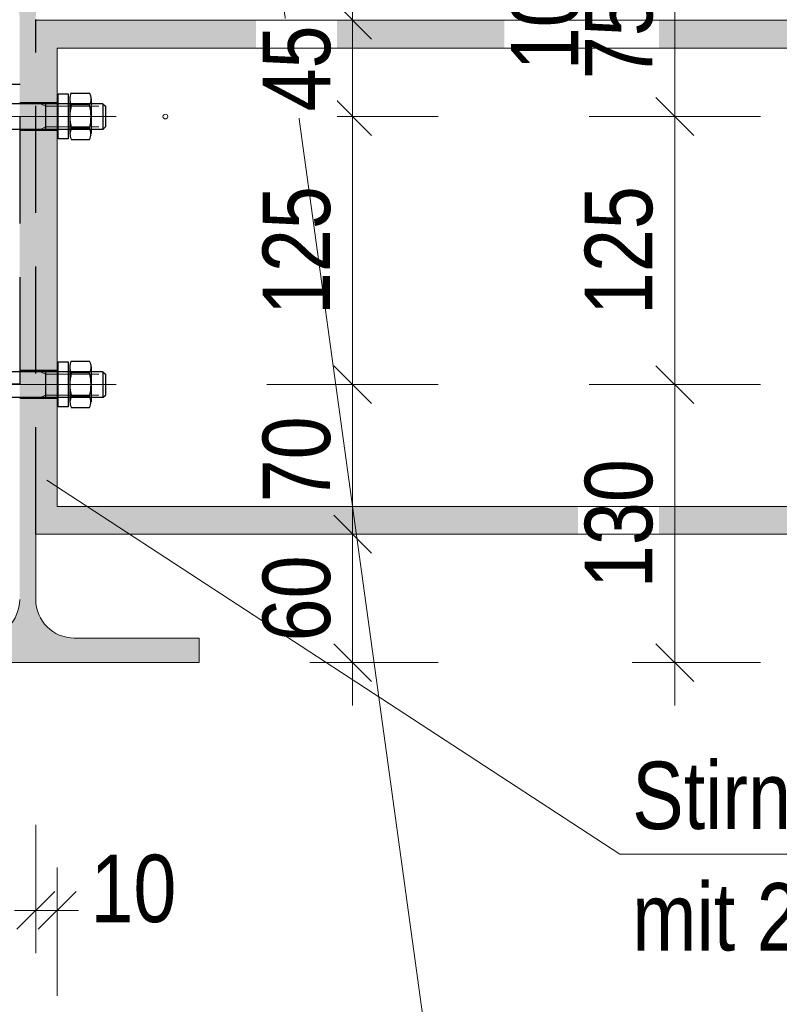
# Model space of a CAD drawing. Header units: millimetres. Extents: x 0 to 91, y -53.4 to 42.
# Tile 79 of 180: x 69.3 to 71.1, y -40.7 to -38.4. Entities that reach past the tile are written whole.
import ezdxf

# ---------------------------------------------------------------- set-up
doc = ezdxf.new("R2010")
doc.units = ezdxf.units.MM
for name, pattern in [('DASHDOT', [1, 0.5, -0.25, 0, -0.25]), ('HIDDEN', [0.375, 0.25, -0.125]), ('HIDDENX2', [0.75, 0.5, -0.25])]:
    doc.linetypes.add(name, pattern=pattern)
doc.layers.add('Achsen', color=7, linetype='Continuous', lineweight=20)
doc.layers.add('Schraffuren', color=7, linetype='Continuous', lineweight=20)
doc.styles.add('Arial Narrow', font='ARIALN.TTF')
doc.dimstyles.new('Arch_Strakon_dimstyle', dxfattribs={"dimtxt": 1, "dimasz": 1, "dimexe": 1.25, "dimexo": 0.0625, "dimgap": 1, "dimtad": 0, "dimdec": 5, "dimzin": 12, "dimdsep": 46, "dimtxsty": 'Arial Narrow', "dimblk": 'Arrowhead_Tick', "dimsah": 1, "dimcen": 0, "dimse1": 1, "dimse2": 1, "dimclrd": 6, "dimclrt": 2, "dimazin": 0, "dimtfac": 1, "dimtdec": 4, "dimtmove": 0, "dimatfit": 3, "dimldrblk": 'NONE', "dimfxl": 1, "dimtvp": 1, "dimtolj": 1, "dimtzin": 0, "dimlwd": 13, "dimarcsym": 2})

# ---------------------------------------------------------------- blocks, each defined once
blk = doc.blocks.new('Arrowhead_Tick')
at = {"color": 0, "linetype": 'Continuous', "lineweight": -2}
for p, q in [((0, 20), (0, -10)), ((-1, 0), (0, 0)), ((10, 0), (0, 0))]:
    blk.add_line(p, q, dxfattribs=at)
at = {"color": 2, "linetype": 'Continuous', "lineweight": 35}
blk.add_line((4.42, 4.42), (-4.42, -4.42), dxfattribs=at)
blk = doc.blocks.new('*D435')
at = {"layer": 'Achsen', "color": 6, "linetype": 'Continuous', "lineweight": 13}
blk.add_line((70.1057, -39.5525), (70.1057, -39.2233), dxfattribs=at)
at = {"layer": 'Defpoints', "color": 0}
for p in [(69.4159, -39.2133), (70.1057, -39.2133), (73.0055, -39.5625)]:
    blk.add_point(p, dxfattribs=at)
at = {"layer": 'Achsen', "color": 6, "lineweight": 13, "xscale": 0.01, "yscale": 0.01, "zscale": 0.01}
for p, rotation in [((70.1057, -39.2133), 90), ((70.1057, -39.5625), 270)]:
    blk.add_blockref('Arrowhead_Tick', p, dxfattribs=dict(at, rotation=rotation))
at = {"layer": 'Achsen', "color": 2, "lineweight": 35, "insert": (69.9753, -39.3879), "char_height": 0.1575, "attachment_point": 5, "rotation": 90, "style": 'Arial Narrow'}
blk.add_mtext('\\A1;70', dxfattribs=at)
blk = doc.blocks.new('_None')
blk = doc.blocks.new('*D436')
at = {"layer": 'Achsen', "color": 6, "linetype": 'Continuous', "lineweight": 13}
blk.add_line((70.1057, -39.2033), (70.1057, -38.5975), dxfattribs=at)
at = {"layer": 'Defpoints', "color": 0}
for p in [(69.4159, -38.5875), (70.1057, -38.5875), (69.4159, -39.2133)]:
    blk.add_point(p, dxfattribs=at)
at = {"layer": 'Achsen', "color": 6, "lineweight": 13, "xscale": 0.01, "yscale": 0.01, "zscale": 0.01}
for p, rotation in [((70.1057, -38.5875), 90.00000000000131), ((70.1057, -39.2133), 270.0000000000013)]:
    blk.add_blockref('Arrowhead_Tick', p, dxfattribs=dict(at, rotation=rotation))
at = {"layer": 'Achsen', "color": 2, "lineweight": 35, "insert": (69.9753, -38.9004), "char_height": 0.1575, "attachment_point": 5, "rotation": 90, "style": 'Arial Narrow'}
blk.add_mtext('\\A1;125', dxfattribs=at)
blk = doc.blocks.new('*D437')
at = {"layer": 'Achsen', "color": 6, "linetype": 'Continuous', "lineweight": 13}
blk.add_line((70.1057, -38.5775), (70.1057, -38.3725), dxfattribs=at)
at = {"layer": 'Defpoints', "color": 0}
for p in [(70.1057, -38.3625), (73.0055, -38.3625), (69.4159, -38.5875)]:
    blk.add_point(p, dxfattribs=at)
at = {"layer": 'Achsen', "color": 6, "lineweight": 13, "xscale": 0.01, "yscale": 0.01, "zscale": 0.01}
for p, rotation in [((70.1057, -38.3625), 89.99999999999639), ((70.1057, -38.5875), 269.9999999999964)]:
    blk.add_blockref('Arrowhead_Tick', p, dxfattribs=dict(at, rotation=rotation))
at = {"layer": 'Achsen', "color": 2, "lineweight": 35, "insert": (69.9757, -38.475), "char_height": 0.1575, "attachment_point": 5, "rotation": 90, "style": 'Arial Narrow', "bg_fill": 3, "box_fill_scale": 1.1, "bg_fill_color": 256, "bg_fill_true_color": 13158600, "bg_fill_transparency": 0}
blk.add_mtext('\\A1;45', dxfattribs=at)
blk = doc.blocks.new('*D450')
at = {"layer": 'Achsen', "color": 6, "linetype": 'Continuous', "lineweight": 13}
blk.add_line((69.1894, -37.6408), (69.3194, -37.6408), dxfattribs=at)
at = {"layer": 'Defpoints', "color": 0}
for p in [(69.3294, -37.6408), (69.1794, -39.095), (69.3294, -39.2125)]:
    blk.add_point(p, dxfattribs=at)
at = {"layer": 'Achsen', "color": 6, "lineweight": 13, "xscale": 0.01, "yscale": 0.01, "zscale": 0.01}
for p, rotation in [((69.3294, -37.6408), 2.714073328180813e-12), ((69.1794, -37.6408), 180.0000000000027)]:
    blk.add_blockref('Arrowhead_Tick', p, dxfattribs=dict(at, rotation=rotation))
at = {"layer": 'Achsen', "color": 2, "lineweight": 35, "insert": (69.5074, -37.5908), "char_height": 0.1575, "attachment_point": 5, "style": 'Arial Narrow'}
blk.add_mtext('\\A1;30', dxfattribs=at)
blk = doc.blocks.new('*D452')
at = {"layer": 'Achsen', "color": 6, "linetype": 'Continuous', "lineweight": 13}
for p, q in [((69.3559, -40.4408), (69.3459, -40.4408)), ((69.3659, -40.4408), (69.4159, -40.4408)), ((69.4259, -40.4408), (69.4359, -40.4408))]:
    blk.add_line(p, q, dxfattribs=at)
at = {"layer": 'Defpoints', "color": 0}
for p in [(69.4159, -39.4975), (69.3659, -39.5625), (69.4159, -40.4408)]:
    blk.add_point(p, dxfattribs=at)
at = {"layer": 'Achsen', "color": 6, "lineweight": 13, "xscale": 0.01, "yscale": 0.01, "zscale": 0.01}
blk.add_blockref('Arrowhead_Tick', (69.3659, -40.4408), dxfattribs=at)
at = {"layer": 'Achsen', "color": 6, "lineweight": 13, "xscale": 0.01, "yscale": 0.01, "zscale": 0.01, "rotation": 180}
blk.add_blockref('Arrowhead_Tick', (69.4159, -40.4408), dxfattribs=at)
at = {"layer": 'Achsen', "color": 2, "lineweight": 35, "insert": (69.5939, -40.3908), "char_height": 0.1575, "attachment_point": 5, "style": 'Arial Narrow'}
blk.add_mtext('\\A1;10', dxfattribs=at)
blk = doc.blocks.new('*D453')
at = {"layer": 'Achsen', "color": 6, "linetype": 'Continuous', "lineweight": 13}
blk.add_line((70.1057, -39.8525), (70.1057, -39.5725), dxfattribs=at)
at = {"layer": 'Defpoints', "color": 0}
for p in [(69.4159, -39.5625), (70.1057, -39.5625), (69.7471, -39.8625)]:
    blk.add_point(p, dxfattribs=at)
at = {"layer": 'Achsen', "color": 6, "lineweight": 13, "xscale": 0.01, "yscale": 0.01, "zscale": 0.01}
for p, rotation in [((70.1057, -39.5625), 90), ((70.1057, -39.8625), 270)]:
    blk.add_blockref('Arrowhead_Tick', p, dxfattribs=dict(at, rotation=rotation))
at = {"layer": 'Achsen', "color": 2, "lineweight": 35, "insert": (69.9753, -39.7125), "char_height": 0.1575, "attachment_point": 5, "rotation": 90, "style": 'Arial Narrow'}
blk.add_mtext('\\A1;60', dxfattribs=at)
blk = doc.blocks.new('*D454')
at = {"layer": 'Achsen', "color": 6, "linetype": 'Continuous', "lineweight": 13}
blk.add_line((70.8579, -39.8525), (70.8579, -39.2233), dxfattribs=at)
at = {"layer": 'Defpoints', "color": 0}
for p in [(69.5951, -39.2133), (70.8579, -39.2133), (69.7471, -39.8625)]:
    blk.add_point(p, dxfattribs=at)
at = {"layer": 'Achsen', "color": 6, "lineweight": 13, "xscale": 0.01, "yscale": 0.01, "zscale": 0.01}
for p, rotation in [((70.8579, -39.2133), 90), ((70.8579, -39.8625), 270)]:
    blk.add_blockref('Arrowhead_Tick', p, dxfattribs=dict(at, rotation=rotation))
at = {"layer": 'Achsen', "color": 2, "lineweight": 35, "insert": (70.7275, -39.5379), "char_height": 0.1575, "attachment_point": 5, "rotation": 90, "style": 'Arial Narrow', "bg_fill": 3, "box_fill_scale": 1.1, "bg_fill_color": 256, "bg_fill_true_color": 13158600, "bg_fill_transparency": 0}
blk.add_mtext('\\A1;130', dxfattribs=at)
blk = doc.blocks.new('*D455')
at = {"layer": 'Achsen', "color": 6, "linetype": 'Continuous', "lineweight": 13}
blk.add_line((70.8579, -39.2033), (70.8579, -38.5975), dxfattribs=at)
at = {"layer": 'Defpoints', "color": 0}
for p in [(69.6685, -38.5875), (70.8579, -38.5875), (69.5951, -39.2133)]:
    blk.add_point(p, dxfattribs=at)
at = {"layer": 'Achsen', "color": 6, "lineweight": 13, "xscale": 0.01, "yscale": 0.01, "zscale": 0.01}
for p, rotation in [((70.8579, -38.5875), 90), ((70.8579, -39.2133), 270)]:
    blk.add_blockref('Arrowhead_Tick', p, dxfattribs=dict(at, rotation=rotation))
at = {"layer": 'Achsen', "color": 2, "lineweight": 35, "insert": (70.7275, -38.9004), "char_height": 0.1575, "attachment_point": 5, "rotation": 90, "style": 'Arial Narrow'}
blk.add_mtext('\\A1;125', dxfattribs=at)
blk = doc.blocks.new('*D456')
at = {"layer": 'Achsen', "color": 6, "linetype": 'Continuous', "lineweight": 13}
blk.add_line((70.8579, -38.5775), (70.8579, -38.2225), dxfattribs=at)
at = {"layer": 'Defpoints', "color": 0}
for p in [(69.7471, -38.2125), (70.8579, -38.2125), (69.6685, -38.5875)]:
    blk.add_point(p, dxfattribs=at)
at = {"layer": 'Achsen', "color": 6, "lineweight": 13, "xscale": 0.01, "yscale": 0.01, "zscale": 0.01}
for p, rotation in [((70.8579, -38.2125), 90), ((70.8579, -38.5875), 270)]:
    blk.add_blockref('Arrowhead_Tick', p, dxfattribs=dict(at, rotation=rotation))
at = {"layer": 'Achsen', "color": 2, "lineweight": 35, "insert": (70.7278, -38.4), "char_height": 0.1575, "attachment_point": 5, "rotation": 90, "style": 'Arial Narrow', "bg_fill": 3, "box_fill_scale": 1.1, "bg_fill_color": 256, "bg_fill_true_color": 13158600, "bg_fill_transparency": 0}
blk.add_mtext('\\A1;75', dxfattribs=at)
blk = doc.blocks.new('*D462')
at = {"color": 6, "linetype": 'Continuous', "lineweight": 13}
for p, q in [((70.3509, -38.2025), (70.3509, -38.1925)), ((70.3509, -38.2625), (70.3509, -38.2125)), ((70.3509, -38.2725), (70.3509, -38.2825))]:
    blk.add_line(p, q, dxfattribs=at)
at = {"layer": 'Defpoints', "color": 0}
for p in [(69.9471, -38.2125), (70.3509, -38.2125), (69.9471, -38.2625)]:
    blk.add_point(p, dxfattribs=at)
at = {"color": 6, "lineweight": 13, "xscale": 0.01, "yscale": 0.01, "zscale": 0.01}
for p, rotation in [((70.3509, -38.2625), 90), ((70.3509, -38.2125), 270)]:
    blk.add_blockref('Arrowhead_Tick', p, dxfattribs=dict(at, rotation=rotation))
at = {"color": 2, "lineweight": 35, "insert": (70.5553, -38.3792), "char_height": 0.1575, "attachment_point": 5, "rotation": 90, "style": 'Arial Narrow', "bg_fill": 3, "box_fill_scale": 1.1, "bg_fill_color": 256, "bg_fill_true_color": 13158600, "bg_fill_transparency": 0}
blk.add_mtext('\\A1;10', dxfattribs=at)

msp = doc.modelspace()

# ---------------------------------------------------------------- hatches: boundary and pattern name
at = {"layer": 'Schraffuren', "lineweight": 25, "true_color": 0x4682b4}
for points in [[(69.7471407, -38.2700252), (69.7471407, -38.2125252), (68.9471407, -38.2125252), (68.9471407, -38.2700252), (69.2383907, -38.2700252), (69.2399442, -38.2700386), (69.2414972, -38.2700788), (69.2430492, -38.2701458), (69.2445999, -38.2702396), (69.2461487, -38.2703602), (69.2476953, -38.2705075), (69.249239, -38.2706814), (69.2507795, -38.270882), (69.2523163, -38.2711091), (69.253849, -38.2713627), (69.2553771, -38.2716427), (69.2569001, -38.2719491), (69.2584176, -38.2722817), (69.2599291, -38.2726404), (69.2614342, -38.2730252), (69.2629325, -38.2734359), (69.2644234, -38.2738724), (69.2659066, -38.2743346), (69.2673815, -38.2748223), (69.2688479, -38.2753354), (69.2703051, -38.2758737), (69.2717529, -38.2764371), (69.2731907, -38.2770254), (69.2746182, -38.2776385), (69.2760348, -38.2782761), (69.2774402, -38.278938), (69.278834, -38.2796241), (69.2802158, -38.2803342), (69.2815851, -38.281068), (69.2829415, -38.2818253), (69.2842846, -38.2826059), (69.2856141, -38.2834096), (69.2869295, -38.2842361), (69.2882304, -38.2850852), (69.2895165, -38.2859567), (69.2907874, -38.2868502), (69.2920426, -38.2877655), (69.2932819, -38.2887023), (69.2945048, -38.2896604), (69.295711, -38.2906394), (69.2969001, -38.2916391), (69.2980717, -38.2926592), (69.2992256, -38.2936994), (69.3003614, -38.2947593), (69.3014787, -38.2958387), (69.3025772, -38.2969372), (69.3036566, -38.2980545), (69.3047165, -38.2991903), (69.3057567, -38.3003442), (69.3067768, -38.3015158), (69.3077765, -38.3027049), (69.3087555, -38.3039111), (69.3097136, -38.305134), (69.3106504, -38.3063733), (69.3115657, -38.3076285), (69.3124592, -38.3088994), (69.3133307, -38.3101855), (69.3141798, -38.3114864), (69.3150063, -38.3128018), (69.31581, -38.3141313), (69.3165906, -38.3154744), (69.3173479, -38.3168308), (69.3180817, -38.3182001), (69.3187918, -38.3195819), (69.3194779, -38.3209757), (69.3201398, -38.3223811), (69.3207774, -38.3237978), (69.3213905, -38.3252252), (69.3219788, -38.326663), (69.3225422, -38.3281108), (69.3230805, -38.329568), (69.3235936, -38.3310344), (69.3240813, -38.3325093), (69.3245435, -38.3339925), (69.32498, -38.3354834), (69.3253907, -38.3369817), (69.3257755, -38.3384868), (69.3261342, -38.3399983), (69.3264668, -38.3415158), (69.3267732, -38.3430388), (69.3270532, -38.3445669), (69.3273068, -38.3460996), (69.3275339, -38.3476364), (69.3277345, -38.3491769), (69.3279084, -38.3507206), (69.3280557, -38.3522672), (69.3281763, -38.353816), (69.3282701, -38.3553667), (69.3283371, -38.3569188), (69.3283773, -38.3584717), (69.3283907, -38.3600252), (69.3283907, -39.7150252), (69.328377, -39.7165959), (69.3283359, -39.7181662), (69.3282674, -39.7197354), (69.3281715, -39.7213033), (69.3280482, -39.7228692), (69.3278977, -39.7244328), (69.3277199, -39.7259934), (69.3275148, -39.7275508), (69.3272827, -39.7291043), (69.3270234, -39.7306535), (69.3267371, -39.732198), (69.326424, -39.7337373), (69.326084, -39.7352708), (69.3257173, -39.7367982), (69.325324, -39.7383189), (69.3249043, -39.7398326), (69.3244581, -39.7413387), (69.3239858, -39.7428367), (69.3234874, -39.7443263), (69.322963, -39.745807), (69.3224129, -39.7472783), (69.3218372, -39.7487398), (69.3212361, -39.750191), (69.3206098, -39.7516315), (69.3199584, -39.7530608), (69.3192822, -39.7544786), (69.3185813, -39.7558843), (69.317856, -39.7572776), (69.3171065, -39.7586581), (69.316333, -39.7600252), (69.3155358, -39.7613786), (69.314715, -39.7627179), (69.3138711, -39.7640427), (69.3130041, -39.7653526), (69.3121144, -39.7666471), (69.3112022, -39.7679259), (69.3102679, -39.7691886), (69.3093117, -39.7704347), (69.3083338, -39.771664), (69.3073347, -39.7728761), (69.3063146, -39.7740705), (69.3052737, -39.775247), (69.3042125, -39.7764051), (69.3031313, -39.7775445), (69.3020303, -39.7786648), (69.30091, -39.7797658), (69.2997706, -39.780847), (69.2986125, -39.7819082), (69.297436, -39.7829491), (69.2962416, -39.7839692), (69.2950295, -39.7849683), (69.2938002, -39.7859462), (69.2925541, -39.7869024), (69.2912914, -39.7878367), (69.2900126, -39.7887489), (69.2887181, -39.7896386), (69.2874082, -39.7905056), (69.2860834, -39.7913495), (69.2847441, -39.7921703), (69.2833907, -39.7929675), (69.2820236, -39.793741), (69.2806431, -39.7944905), (69.2792498, -39.7952158), (69.2778441, -39.7959167), (69.2764263, -39.7965929), (69.274997, -39.7972443), (69.2735565, -39.7978706), (69.2721053, -39.7984717), (69.2706438, -39.7990474), (69.2691725, -39.7995975), (69.2676918, -39.8001219), (69.2662022, -39.8006203), (69.2647042, -39.8010926), (69.2631981, -39.8015388), (69.2616844, -39.8019585), (69.2601637, -39.8023518), (69.2586363, -39.8027185), (69.2571028, -39.8030585), (69.2555635, -39.8033716), (69.254019, -39.8036579), (69.2524698, -39.8039172), (69.2509163, -39.8041493), (69.2493589, -39.8043544), (69.2477983, -39.8045322), (69.2462347, -39.8046827), (69.2446688, -39.804806), (69.2431009, -39.8049019), (69.2415317, -39.8049704), (69.2399614, -39.8050115), (69.2383907, -39.8050252), (68.9471407, -39.8050252), (68.9471407, -39.8625252), (69.7471407, -39.8625252), (69.7471407, -39.8050252), (69.4558907, -39.8050252), (69.45432, -39.8050115), (69.4527497, -39.8049704), (69.4511805, -39.8049019), (69.4496126, -39.804806), (69.4480467, -39.8046827), (69.4464831, -39.8045322), (69.4449225, -39.8043544), (69.4433651, -39.8041493), (69.4418116, -39.8039172), (69.4402624, -39.8036579), (69.4387179, -39.8033716), (69.4371786, -39.8030585), (69.4356451, -39.8027185), (69.4341177, -39.8023518), (69.432597, -39.8019585), (69.4310833, -39.8015388), (69.4295772, -39.8010926), (69.4280792, -39.8006203), (69.4265896, -39.8001219), (69.4251089, -39.7995975), (69.4236376, -39.7990474), (69.4221761, -39.7984717), (69.4207249, -39.7978706), (69.4192844, -39.7972443), (69.4178551, -39.7965929), (69.4164373, -39.7959167), (69.4150316, -39.7952158), (69.4136383, -39.7944905), (69.4122578, -39.793741), (69.4108907, -39.7929675), (69.4095373, -39.7921703), (69.408198, -39.7913495), (69.4068732, -39.7905056), (69.4055633, -39.7896386), (69.4042688, -39.7887489), (69.40299, -39.7878367), (69.4017273, -39.7869024), (69.4004812, -39.7859462), (69.3992519, -39.7849683), (69.3980398, -39.7839692), (69.3968454, -39.7829491), (69.3956689, -39.7819082), (69.3945108, -39.780847), (69.3933714, -39.7797658), (69.3922511, -39.7786648), (69.3911501, -39.7775445), (69.3900689, -39.7764051), (69.3890077, -39.775247), (69.3879668, -39.7740705), (69.3869467, -39.7728761), (69.3859476, -39.771664), (69.3849697, -39.7704347), (69.3840135, -39.7691886), (69.3830792, -39.7679259), (69.382167, -39.7666471), (69.3812773, -39.7653526), (69.3804103, -39.7640427), (69.3795664, -39.7627179), (69.3787456, -39.7613786), (69.3779484, -39.7600252), (69.3771749, -39.7586581), (69.3764254, -39.7572776), (69.3757001, -39.7558843), (69.3749992, -39.7544786), (69.374323, -39.7530608), (69.3736716, -39.7516315), (69.3730453, -39.750191), (69.3724442, -39.7487398), (69.3718685, -39.7472783), (69.3713184, -39.745807), (69.370794, -39.7443263), (69.3702956, -39.7428367), (69.3698233, -39.7413387), (69.3693771, -39.7398326), (69.3689574, -39.7383189), (69.3685641, -39.7367982), (69.3681974, -39.7352708), (69.3678574, -39.7337373), (69.3675443, -39.732198), (69.367258, -39.7306535), (69.3669988, -39.7291043), (69.3667666, -39.7275508), (69.3665615, -39.7259934), (69.3663837, -39.7244328), (69.3662332, -39.7228692), (69.3661099, -39.7213033), (69.366014, -39.7197354), (69.3659455, -39.7181662), (69.3659044, -39.7165959), (69.3658907, -39.7150252), (69.3658907, -38.3600252), (69.3659044, -38.3584545), (69.3659455, -38.3568842), (69.366014, -38.355315), (69.3661099, -38.3537471), (69.3662332, -38.3521812), (69.3663837, -38.3506176), (69.3665615, -38.349057), (69.3667666, -38.3474996), (69.3669988, -38.3459461), (69.367258, -38.3443969), (69.3675443, -38.3428524), (69.3678574, -38.3413132), (69.3681974, -38.3397796), (69.3685641, -38.3382522), (69.3689574, -38.3367315), (69.3693771, -38.3352178), (69.3698233, -38.3337117), (69.3702956, -38.3322137), (69.370794, -38.3307241), (69.3713184, -38.3292434), (69.3718685, -38.3277721), (69.3724442, -38.3263106), (69.3730453, -38.3248594), (69.3736716, -38.3234189), (69.374323, -38.3219896), (69.3749992, -38.3205718), (69.3757001, -38.3191661), (69.3764254, -38.3177728), (69.3771749, -38.3163923), (69.3779484, -38.3150252), (69.3787456, -38.3136718), (69.3795664, -38.3123325), (69.3804103, -38.3110077), (69.3812773, -38.3096978), (69.382167, -38.3084033), (69.3830792, -38.3071245), (69.3840135, -38.3058619), (69.3849697, -38.3046157), (69.3859476, -38.3033864), (69.3869467, -38.3021743), (69.3879668, -38.3009799), (69.3890077, -38.2998034), (69.3900689, -38.2986454), (69.3911501, -38.2975059), (69.3922511, -38.2963856), (69.3933714, -38.2952846), (69.3945108, -38.2942034), (69.3956689, -38.2931422), (69.3968454, -38.2921013), (69.3980398, -38.2910812), (69.3992519, -38.2900821), (69.4004812, -38.2891042), (69.4017273, -38.288148), (69.40299, -38.2872137), (69.4042688, -38.2863015), (69.4055633, -38.2854118), (69.4068732, -38.2845449), (69.408198, -38.2837009), (69.4095373, -38.2828801), (69.4108907, -38.2820829), (69.4122578, -38.2813094), (69.4136383, -38.2805599), (69.4150316, -38.2798346), (69.4164373, -38.2791337), (69.4178551, -38.2784575), (69.4192844, -38.2778061), (69.4207249, -38.2771798), (69.4221761, -38.2765787), (69.4236376, -38.276003), (69.4251089, -38.2754529), (69.4265896, -38.2749285), (69.4280792, -38.2744301), (69.4295772, -38.2739578), (69.4310833, -38.2735117), (69.432597, -38.2730919), (69.4341177, -38.2726986), (69.4356451, -38.2723319), (69.4371786, -38.2719919), (69.4387179, -38.2716788), (69.4402624, -38.2713925), (69.4418116, -38.2711333), (69.4433651, -38.2709011), (69.4449225, -38.270696), (69.4464831, -38.2705182), (69.4480467, -38.2703677), (69.4496126, -38.2702444), (69.4511805, -38.2701485), (69.4527497, -38.27008), (69.45432, -38.2700389), (69.4558907, -38.2700252)], [(69.4158907, -39.5625252), (69.4158907, -38.3625252), (69.3658907, -38.3625252), (69.3658907, -39.5625252)], [(73.0055373, -38.4275252), (73.0055373, -38.3625252), (69.4158907, -38.3625252), (69.4158907, -38.4275252)], [(73.0055373, -39.5625252), (73.0055373, -39.4975252), (69.4158907, -39.4975252), (69.4158907, -39.5625252)]]:
    msp.add_hatch(color=145, dxfattribs=at).paths.add_polyline_path(points)

# ---------------------------------------------------------------- linework, layer by layer
at = {"color": 5, "linetype": 'Continuous', "lineweight": 18}
for p, q in [((70.455867, -42.0396938), (69.9342444, -38.2522601)), ((69.3658907, -38.3625252), (69.3658907, -38.3600252)), ((70.7293219, -40.3093346), (69.3917539, -39.4367164)), ((69.4158907, -39.5625252), (69.3658907, -39.5625252)), ((69.3658907, -39.7150252), (69.3658907, -39.5625252)), ((70.7293219, -40.3093346), (73.7716945, -40.3093346))]:
    msp.add_line(p, q, dxfattribs=at)
at = {"color": 3, "linetype": 'HIDDENX2', "lineweight": 25, "ltscale": 0.5}
for p, q in [((69.3658907, -39.5625252), (69.3658907, -38.3625252)), ((69.3293907, -38.5125252), (69.3283907, -38.5125252)), ((69.3293907, -39.2125252), (69.3293907, -38.5125252)), ((69.3658907, -38.5550264), (69.3283907, -38.5550259)), ((69.3658907, -38.6200264), (69.3283907, -38.6200259)), ((69.3658907, -39.180748), (69.3283907, -39.1807475)), ((69.4158907, -39.1807487), (69.3658907, -39.180748)), ((69.3293907, -39.2125252), (69.3283907, -39.2125252)), ((69.3658907, -39.245748), (69.3283907, -39.2457475)), ((69.4158907, -39.2457486), (69.3658907, -39.245748))]:
    msp.add_line(p, q, dxfattribs=at)
at = {"color": 3, "linetype": 'Continuous', "lineweight": 25}
for p, q in [((69.4452372, -38.5463431), (69.4452372, -38.5874732)), ((69.4489121, -38.532631), (69.4915624, -38.532631)), ((69.4952372, -38.5463431), (69.4952372, -38.5874732)), ((69.5228042, -38.5574732), (69.3084892, -38.5574732)), ((69.3884892, -38.5574732), (69.3884892, -38.6174732)), ((69.4915488, -38.560291), (69.4489256, -38.560291)), ((69.5228042, -38.5574732), (69.5228042, -38.6174732)), ((69.5228042, -38.5574732), (69.5284892, -38.5631582)), ((69.5284892, -38.5631582), (69.5284892, -38.6117882)), ((69.4452372, -38.5874732), (69.4452372, -38.6273562)), ((69.4952372, -38.5874732), (69.4952372, -38.6273562)), ((69.5228042, -38.6174732), (69.3084892, -38.6174732)), ((69.4914983, -38.6148517), (69.4489762, -38.6148517)), ((69.5228042, -38.6174732), (69.5284892, -38.6117882)), ((69.4489121, -38.6410683), (69.4915624, -38.6410683)), ((69.4452372, -39.1721209), (69.4452372, -39.213251)), ((69.4489121, -39.1584089), (69.4915624, -39.1584089)), ((69.4952372, -39.1721209), (69.4952372, -39.213251)), ((69.5228042, -39.183251), (69.3084892, -39.183251)), ((69.3884892, -39.183251), (69.3884892, -39.243251)), ((69.4915488, -39.1860688), (69.4489256, -39.1860688)), ((69.5228042, -39.183251), (69.5228042, -39.243251)), ((69.5228042, -39.183251), (69.5284892, -39.188936)), ((69.5284892, -39.188936), (69.5284892, -39.237566)), ((69.4452372, -39.213251), (69.4452372, -39.2531341)), ((69.4952372, -39.213251), (69.4952372, -39.2531341)), ((69.4914983, -39.2406295), (69.4489762, -39.2406295)), ((69.5228042, -39.243251), (69.5284892, -39.237566)), ((69.5228042, -39.243251), (69.3084892, -39.243251)), ((69.4489121, -39.2668461), (69.4915624, -39.2668461))]:
    msp.add_line(p, q, dxfattribs=at)
at = {"color": 5, "linetype": 'HIDDEN', "lineweight": 18, "ltscale": 0.5}
for p, q in [((69.3771192, -38.5574732), (69.3884892, -38.5631582)), ((69.3884892, -38.5631582), (69.5284892, -38.5631582)), ((69.3771192, -38.6174732), (69.3884892, -38.6117882)), ((69.3884892, -38.6117882), (69.5284892, -38.6117882)), ((69.3771192, -39.183251), (69.3884892, -39.188936)), ((69.3884892, -39.188936), (69.5284892, -39.188936)), ((69.3771192, -39.243251), (69.3884892, -39.237566)), ((69.3884892, -39.237566), (69.5284892, -39.237566))]:
    msp.add_line(p, q, dxfattribs=at)
at = {"color": 5, "linetype": 'DASHDOT', "lineweight": 18, "ltscale": 0.5}
for p, q in [((69.3034892, -38.5874732), (69.5951485, -38.5874732)), ((69.5052372, -38.5874732), (69.4352372, -38.5874732)), ((69.3034892, -39.213251), (69.5951485, -39.213251)), ((69.5052372, -39.213251), (69.4352372, -39.213251))]:
    msp.add_line(p, q, dxfattribs=at)
at = {"color": 3, "linetype": 'Continuous', "lineweight": 25}
for centre, radius, start, end in [((69.4730459, -38.5463431), 0.0278627, 150.0135017, 210.0393048), ((69.4674286, -38.5463431), 0.0278627, 329.9606952, 29.9865163), ((69.5549338, -38.5874732), 0.1094377, 165.6182852, 194.4878315), ((69.3855407, -38.5874732), 0.1094377, 345.5121685, 14.3817148), ((69.4726614, -38.6283447), 0.0269429, 149.9468973, 208.1799265), ((69.4678131, -38.6283447), 0.0269429, 331.8200735, 30.0531027), ((69.4730459, -39.1721209), 0.0278627, 150.0135017, 210.0393048), ((69.4674286, -39.1721209), 0.0278627, 329.9606952, 29.9865163), ((69.5549338, -39.213251), 0.1094377, 165.6182852, 194.4878315), ((69.3855407, -39.213251), 0.1094377, 345.5121685, 14.3817148), ((69.4726614, -39.2541226), 0.0269429, 149.9468973, 208.1799265), ((69.4678131, -39.2541226), 0.0269429, 331.8200735, 30.0531027)]:
    msp.add_arc(centre, radius, start, end, dxfattribs=at)
at = {"color": 5, "linetype": 'Continuous', "lineweight": 18}
for centre, start, end in [((69.2383907, -39.7150252), 270, 360), ((69.4558907, -39.7150252), 180, 270)]:
    msp.add_arc(centre, 0.09, start, end, dxfattribs=at)
at = {"layer": 'Achsen', "color": 3, "linetype": 'Continuous', "lineweight": 25}
for p, q in [((69.3283907, -38.5125252), (69.0293907, -38.5125252)), ((69.4181063, -38.6396957), (69.4181063, -38.5340782)), ((69.4181063, -38.5340782), (69.4415769, -38.5340782)), ((69.4415769, -38.5340782), (69.4415769, -38.6396957)), ((69.4415769, -38.6396957), (69.4181063, -38.6396957)), ((69.4181063, -39.2654736), (69.4181063, -39.1598561)), ((69.4181063, -39.1598561), (69.4415769, -39.1598561)), ((69.4415769, -39.1598561), (69.4415769, -39.2654736)), ((69.3283907, -39.2125252), (69.0293907, -39.2125252)), ((69.4415769, -39.2654736), (69.4181063, -39.2654736))]:
    msp.add_line(p, q, dxfattribs=at)
at = {"layer": 'Achsen', "color": 6, "linetype": 'DASHDOT', "lineweight": 13, "ltscale": 0.5}
for p, q in [((69.41589, -38.5875259), (69.36589, -38.5875252)), ((69.41589, -39.2132534), (69.36589, -39.2132527))]:
    msp.add_line(p, q, dxfattribs=at)
at = {"layer": 'Achsen', "color": 9, "linetype": 'Continuous', "lineweight": 0}
msp.add_circle((69.6684892, -38.5874732), 0.00555, dxfattribs=at)

# ---------------------------------------------------------------- texts
at = {"color": 2, "lineweight": 35, "style": 'Arial Narrow'}
for s, p in [('Stirnplatte U 240 - 240 x 85 x 10 mm', (70.7582479, -40.2511618)), ('mit 2 Bohrungen für M 12', (70.7582479, -40.5346618))]:
    msp.add_text(s, height=0.1575, dxfattribs=at).set_placement(p)

# ---------------------------------------------------------------- dimensions: what is measured, and where the dimension line sits
at = {"layer": 'Achsen', "lineweight": 35}
for base, p1, p2, text, picture, middle in [((70.1057426, -38.5875259), (69.41589, -39.2132534), (69.41589, -38.5875259), '125', '*D436', (70.1057426, -38.9003897)), ((70.1057426, -39.2132534), (73.0055373, -39.5625252), (69.41589, -39.2132534), '70', '*D435', (70.1057426, -39.3878893)), ((70.1057426, -39.5625252), (69.7471407, -39.8625252), (69.4158907, -39.5625252), '60', '*D453', (70.1057426, -39.7125252))]:
    dim = msp.add_linear_dim(base=base, p1=p1, p2=p2, angle=90, text=text, dimstyle='Arch_Strakon_dimstyle', override={"dimscale": 0.01, "dimtxt": 15.75, "dimasz": 1, "dimgap": 5, "dimtad": 1, "dimjust": 0, "dimtih": 0, "dimtoh": 0, "dimdec": 3, "dimdsep": 46, "dimtxsty": 'Arial Narrow', "dimclrd": 6, "dimclrt": 2, "dimtix": 1, "dimtofl": 255, "dimtmove": 0, "dimatfit": 2, "dimfxl": 0, "dimfxlon": 0, "dimtvp": 31.746032, "dimlwd": 13}, dxfattribs=at)
    dim.commit()
    dim.dimension.update_dxf_attribs({"geometry": picture, "text_midpoint": middle, "dimtype": 160})
dim = msp.add_linear_dim(base=(69.4158907, -40.4407713), p1=(69.3658907, -39.5625252), p2=(69.4158907, -39.4975252), text='10', dimstyle='Arch_Strakon_dimstyle', override={"dimscale": 0.01, "dimtxt": 15.75, "dimasz": 1, "dimgap": 5, "dimtad": 1, "dimjust": 4, "dimtih": 0, "dimtoh": 0, "dimdec": 3, "dimdsep": 46, "dimtxsty": 'Arial Narrow', "dimclrd": 6, "dimclrt": 2, "dimtix": 0, "dimtofl": 255, "dimtmove": 2, "dimatfit": 2, "dimfxl": 0, "dimfxlon": 0, "dimtvp": 31.746032, "dimlwd": 13}, dxfattribs=at)
dim.commit()
dim.dimension.update_dxf_attribs({"geometry": '*D452', "text_midpoint": (69.5938657, -40.3907713), "dimtype": 160})

# ---------------------------------------------------------------- next in the draw order: dimensions: what is measured, and where the dimension line sits
dim = msp.add_linear_dim(base=(70.1057426, -38.3625252), p1=(69.41589, -38.5875259), p2=(73.0055373, -38.3625252), angle=90, text='45', dimstyle='Arch_Strakon_dimstyle', override={"dimscale": 0.01, "dimtxt": 15.75, "dimasz": 1, "dimgap": 5, "dimtad": 1, "dimjust": 0, "dimtih": 0, "dimtoh": 0, "dimdec": 3, "dimdsep": 46, "dimtxsty": 'Arial Narrow', "dimclrd": 6, "dimclrt": 2, "dimtix": 1, "dimtofl": 255, "dimtmove": 0, "dimatfit": 2, "dimfxl": 0, "dimfxlon": 0, "dimtvp": 31.746032, "dimtfill": 1, "dimtfillclr": 7, "dimlwd": 13}, dxfattribs=at)
dim.commit()
dim.dimension.update_dxf_attribs({"geometry": '*D437', "text_midpoint": (70.1057426, -38.4750256), "dimtype": 160})

# ---------------------------------------------------------------- next in the draw order: linework, layer by layer
at = {"color": 5, "linetype": 'Continuous', "lineweight": 18}
for p, q in [((69.4158907, -38.3625252), (69.3658907, -38.3625252)), ((69.4158907, -39.4975252), (69.4158907, -38.4275252))]:
    msp.add_line(p, q, dxfattribs=at)
at = {"color": 3, "linetype": 'HIDDENX2', "lineweight": 25, "ltscale": 0.5}
for p, q in [((69.4158907, -38.5550271), (69.3658907, -38.5550264)), ((69.4158907, -38.620027), (69.3658907, -38.6200264))]:
    msp.add_line(p, q, dxfattribs=at)

# ---------------------------------------------------------------- next in the draw order: dimensions: what is measured, and where the dimension line sits
at = {"layer": 'Achsen', "lineweight": 35}
dim = msp.add_linear_dim(base=(69.3293907, -37.6407713), p1=(69.1793907, -39.0950252), p2=(69.3293907, -39.2125252), angle=0, text='30', dimstyle='Arch_Strakon_dimstyle', override={"dimscale": 0.01, "dimtxt": 15.75, "dimasz": 1, "dimgap": 5, "dimtad": 1, "dimjust": 4, "dimtih": 0, "dimtoh": 0, "dimdec": 3, "dimdsep": 46, "dimtxsty": 'Arial Narrow', "dimclrd": 6, "dimclrt": 2, "dimtix": 0, "dimtofl": 255, "dimtmove": 2, "dimatfit": 2, "dimfxl": 0, "dimfxlon": 0, "dimtvp": 31.746032, "dimlwd": 13}, dxfattribs=at)
dim.commit()
dim.dimension.update_dxf_attribs({"geometry": '*D450', "text_midpoint": (69.5073657, -37.5907713), "dimtype": 160})

# ---------------------------------------------------------------- next in the draw order: dimensions: what is measured, and where the dimension line sits
dim = msp.add_linear_dim(base=(70.8579331, -39.213251), p1=(69.7471407, -39.8625252), p2=(69.5951485, -39.213251), angle=90, text='130', dimstyle='Arch_Strakon_dimstyle', override={"dimscale": 0.01, "dimtxt": 15.75, "dimasz": 1, "dimgap": 5, "dimtad": 1, "dimjust": 0, "dimtih": 0, "dimtoh": 0, "dimdec": 3, "dimdsep": 46, "dimtxsty": 'Arial Narrow', "dimclrd": 6, "dimclrt": 2, "dimtix": 1, "dimtofl": 255, "dimtmove": 0, "dimatfit": 2, "dimfxl": 0, "dimfxlon": 0, "dimtvp": 31.746032, "dimtfill": 1, "dimtfillclr": 7, "dimlwd": 13}, dxfattribs=at)
dim.commit()
dim.dimension.update_dxf_attribs({"geometry": '*D454', "text_midpoint": (70.8579331, -39.5378881), "dimtype": 160})

# ---------------------------------------------------------------- next in the draw order: linework, layer by layer
at = {"color": 5, "linetype": 'Continuous', "lineweight": 18}
for p, q in [((73.0055373, -39.4975252), (69.4158907, -39.4975252)), ((73.0055373, -39.5625252), (69.4158907, -39.5625252)), ((69.7471407, -39.8050252), (69.4558907, -39.8050252)), ((69.7471407, -39.8625252), (69.7471407, -39.8050252)), ((69.7471407, -39.8625252), (68.9471407, -39.8625252))]:
    msp.add_line(p, q, dxfattribs=at)

# ---------------------------------------------------------------- next in the draw order: dimensions: what is measured, and where the dimension line sits
at = {"layer": 'Achsen', "lineweight": 35}
dim = msp.add_linear_dim(base=(70.8579331, -38.5874732), p1=(69.5951485, -39.213251), p2=(69.6684892, -38.5874732), angle=90, text='125', dimstyle='Arch_Strakon_dimstyle', override={"dimscale": 0.01, "dimtxt": 15.75, "dimasz": 1, "dimgap": 5, "dimtad": 1, "dimjust": 0, "dimtih": 0, "dimtoh": 0, "dimdec": 3, "dimdsep": 46, "dimtxsty": 'Arial Narrow', "dimclrd": 6, "dimclrt": 2, "dimtix": 1, "dimtofl": 255, "dimtmove": 0, "dimatfit": 2, "dimfxl": 0, "dimfxlon": 0, "dimtvp": 31.746032, "dimlwd": 13}, dxfattribs=at)
dim.commit()
dim.dimension.update_dxf_attribs({"geometry": '*D455', "text_midpoint": (70.8579331, -38.9003621), "dimtype": 160})

# ---------------------------------------------------------------- next in the draw order: dimensions: what is measured, and where the dimension line sits
dim = msp.add_linear_dim(base=(70.8579331, -38.2125252), p1=(69.6684892, -38.5874732), p2=(69.7471407, -38.2125252), angle=90, text='75', dimstyle='Arch_Strakon_dimstyle', override={"dimscale": 0.01, "dimtxt": 15.75, "dimasz": 1, "dimgap": 5, "dimtad": 1, "dimjust": 0, "dimtih": 0, "dimtoh": 0, "dimdec": 3, "dimdsep": 46, "dimtxsty": 'Arial Narrow', "dimclrd": 6, "dimclrt": 2, "dimtix": 1, "dimtofl": 255, "dimtmove": 0, "dimatfit": 2, "dimfxl": 0, "dimfxlon": 0, "dimtvp": 31.746032, "dimtfill": 1, "dimtfillclr": 7, "dimlwd": 13}, dxfattribs=at)
dim.commit()
dim.dimension.update_dxf_attribs({"geometry": '*D456', "text_midpoint": (70.8579331, -38.3999992), "dimtype": 160})

# ---------------------------------------------------------------- next in the draw order: dimensions: what is measured, and where the dimension line sits
at = {"lineweight": 35}
dim = msp.add_linear_dim(base=(70.3509123, -38.2125252), p1=(69.9471407, -38.2625252), p2=(69.9471407, -38.2125252), angle=90, text='10', dimstyle='Arch_Strakon_dimstyle', override={"dimscale": 0.01, "dimtxt": 15.75, "dimasz": 1, "dimgap": 5, "dimtad": 0, "dimjust": 0, "dimtih": 0, "dimtoh": 0, "dimdec": 3, "dimdsep": 46, "dimtxsty": 'Arial Narrow', "dimclrd": 6, "dimclrt": 2, "dimtix": 0, "dimtofl": 255, "dimtmove": 2, "dimatfit": 2, "dimfxl": 0, "dimfxlon": 0, "dimtvp": 31.746032, "dimtfill": 1, "dimtfillclr": 7, "dimlwd": 13}, dxfattribs=at)
dim.commit()
dim.dimension.update_dxf_attribs({"geometry": '*D462', "text_midpoint": (70.5553351, -38.3792442), "dimtype": 160})

# ---------------------------------------------------------------- next in the draw order: linework, layer by layer
at = {"color": 5, "linetype": 'Continuous', "lineweight": 18}
for p, q in [((73.0055373, -38.3625252), (69.4158907, -38.3625252)), ((73.0055373, -38.4275252), (69.4158907, -38.4275252))]:
    msp.add_line(p, q, dxfattribs=at)

doc.saveas('drawing.dxf')
